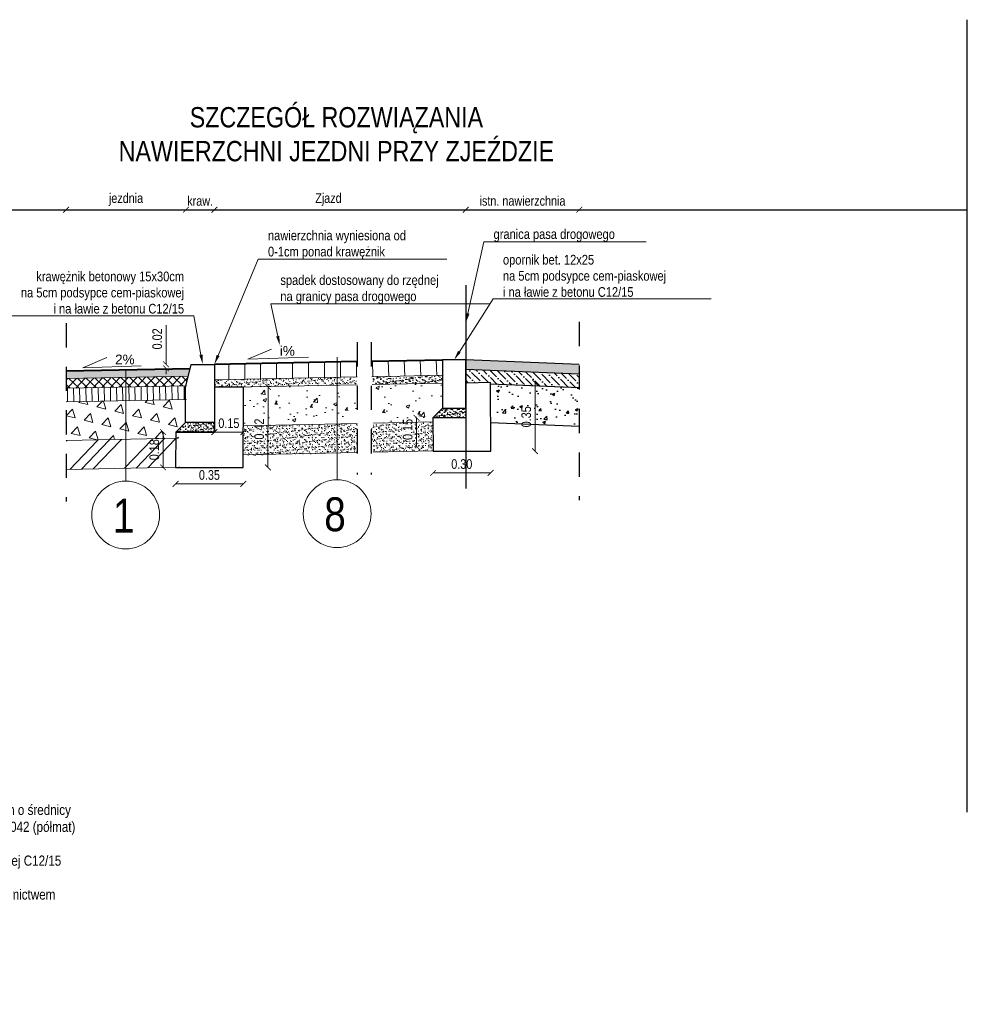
# Model space of a CAD drawing. Header units: metres. Extents: x 274 to 478, y -633 to -162.
# Tile 17 of 18: x 468.99 to 473.89, y -632.51 to -627.42. Entities that reach past the tile are written whole.
import ezdxf
from ezdxf import colors
from ezdxf.entities.mleader import LeaderData, LeaderLine
from ezdxf.math import Vec2, Vec3

# ---------------------------------------------------------------- set-up
doc = ezdxf.new("R2010")
doc.units = ezdxf.units.M
doc.linetypes.add('HIDDEN2', pattern=[0.1875, 0.125, -0.0625])
doc.layers.add('_brudnopis', color=50, linetype='Continuous', lineweight=30, plot=False)
for name, color, linetype in [('Dr-Kontur', 170, 'Continuous'), ('Dr-Kreskowanie', 220, 'Continuous'), ('Dr-Lrozgr', 1, 'FENCELINE1')]:
    doc.layers.add(name, color=color, linetype=linetype)
for name, color, linetype, lineweight in [('Kruszywo stabilizacja cem', 58, 'Continuous', 15), ('M_OPISY', 7, 'Continuous', 18), ('M_PRZEKROJE CZERWONE', 1, 'Continuous', 40), ('M_Szczegóły wymiar', 7, 'Continuous', 15), ('M_szczegóły_hatch', 251, 'Continuous', 9), ('M_szczegóły_projektowane', 1, 'Continuous', 15), ('Opis', 7, 'Continuous', 15), ('opisy', 7, 'Continuous', 20), ('Podsypka cementowo-piaskowa', 251, 'Continuous', 15), ('Przekrojowa', 7, 'Continuous', 30), ('Wymiar', 7, 'Continuous', 15)]:
    doc.layers.add(name, color=color, linetype=linetype, lineweight=lineweight)
doc.styles.add('Opis_1_25', font='arial.ttf', dxfattribs={"height": 0.1})
doc.styles.add('Opis_1_25_MM', font='arial.ttf', dxfattribs={"width": 0.8, "height": 0.05})
doc.styles.get("Standard").update_dxf_attribs({"font": 'arial.ttf'})
doc.linetypes.add('FENCELINE1', pattern='A,6.35,-2.54,[133,ltypeshp.shx,S=2.54,R=0,X=-2.54,Y=0],-2.54,25.4', length=36.83)
doc.dimstyles.new('Kopia 1_25_MM', dxfattribs={"dimtxt": 0.05, "dimasz": 0.03, "dimexe": 0.02, "dimexo": 0.05, "dimgap": 0.02, "dimtad": 1, "dimzin": 3, "dimdsep": 46, "dimtxsty": 'Opis_1_25_MM', "dimblk": 'ARCHTICK', "dimcen": 0.05, "dimse1": 1, "dimse2": 1, "dimclrd": 256, "dimclre": 256, "dimazin": 3, "dimtfac": 1, "dimtofl": 0, "dimtmove": 0, "dimatfit": 3, "dimldrblk": 'ARCHTICK', "dimfxl": 1, "dimfrac": 2, "dimtolj": 1, "dimtzin": 3, "dimlwd": -1, "dimlwe": -1, "dimarcsym": 0})

# ---------------------------------------------------------------- blocks, each defined once
blk = doc.blocks.new('_ArchTick')
at = {"color": 0, "linetype": 'ByBlock', "lineweight": 0, "const_width": 0.15}
blk.add_lwpolyline([(-0.5, -0.5), (0.5, 0.5)], dxfattribs=at)
blk = doc.blocks.new('*D151')
at = {"layer": 'Defpoints', "color": 0, "transparency": 16777216}
for p in [(469.7499, -629.2047), (469.8774, -629.2047), (469.8747, -629.2252)]:
    blk.add_point(p, dxfattribs=at)
at = {"layer": 'Wymiar', "transparency": 16777216}
for p, q in [((469.7499, -629.2047), (469.7499, -629.0012)), ((469.7499, -629.2252), (469.7499, -629.2552))]:
    blk.add_line(p, q, dxfattribs=at)
at = {"layer": 'Wymiar', "transparency": 16777216, "xscale": 0.03, "yscale": 0.03, "zscale": 0.03}
for p, rotation in [((469.7499, -629.2047), 270), ((469.7499, -629.2252), 90)]:
    blk.add_blockref('_ArchTick', p, dxfattribs=dict(at, rotation=rotation))
at = {"layer": 'Wymiar', "color": 0, "transparency": 16777216, "insert": (469.7044, -629.0729), "char_height": 0.05, "attachment_point": 5, "rotation": 90, "style": 'Opis_1_25_MM'}
blk.add_mtext('\\A1;0.02', dxfattribs=at)
blk = doc.blocks.new('*D166')
at = {"layer": 'Defpoints', "color": 0, "transparency": 16777216}
for p in [(470.1498, -629.3217), (470.1492, -629.7372), (470.277, -629.7374)]:
    blk.add_point(p, dxfattribs=at)
at = {"layer": 'Wymiar', "transparency": 16777216}
blk.add_line((470.2776, -629.3219), (470.277, -629.7374), dxfattribs=at)
at = {"layer": 'Wymiar', "transparency": 16777216, "xscale": 0.03, "yscale": 0.03, "zscale": 0.03}
for p, rotation in [((470.2776, -629.3219), 89.91506958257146), ((470.277, -629.7374), 269.9150695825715)]:
    blk.add_blockref('_ArchTick', p, dxfattribs=dict(at, rotation=rotation))
at = {"layer": 'Wymiar', "color": 0, "transparency": 16777216, "insert": (470.2318, -629.5391), "char_height": 0.05, "attachment_point": 5, "rotation": 89.9151, "style": 'Opis_1_25_MM'}
blk.add_mtext('\\A1;0.42', dxfattribs=at)
blk = doc.blocks.new('*D152')
at = {"layer": 'Defpoints', "color": 0, "transparency": 16777216}
for p in [(469.9998, -629.3232), (470.1498, -629.3232), (470.1498, -629.5547)]:
    blk.add_point(p, dxfattribs=at)
at = {"layer": 'Wymiar', "transparency": 16777216}
blk.add_line((469.9998, -629.5547), (470.1498, -629.5547), dxfattribs=at)
at = {"layer": 'Wymiar', "transparency": 16777216, "xscale": 0.03, "yscale": 0.03, "zscale": 0.03, "rotation": 180}
blk.add_blockref('_ArchTick', (469.9998, -629.5547), dxfattribs=at)
at = {"layer": 'Wymiar', "transparency": 16777216, "xscale": 0.03, "yscale": 0.03, "zscale": 0.03}
blk.add_blockref('_ArchTick', (470.1498, -629.5547), dxfattribs=at)
at = {"layer": 'Wymiar', "color": 0, "transparency": 16777216, "insert": (470.0748, -629.5091), "char_height": 0.05, "attachment_point": 5, "style": 'Opis_1_25_MM'}
blk.add_mtext('\\A1;0.15', dxfattribs=at)
blk = doc.blocks.new('*D167')
at = {"layer": 'Defpoints', "color": 0, "transparency": 16777216}
for p in [(469.7992, -629.7372), (470.1492, -629.7372), (470.1492, -629.8222)]:
    blk.add_point(p, dxfattribs=at)
at = {"layer": 'Wymiar', "transparency": 16777216}
blk.add_line((469.7992, -629.8222), (470.1492, -629.8222), dxfattribs=at)
at = {"layer": 'Wymiar', "transparency": 16777216, "xscale": 0.03, "yscale": 0.03, "zscale": 0.03, "rotation": 180}
blk.add_blockref('_ArchTick', (469.7992, -629.8222), dxfattribs=at)
at = {"layer": 'Wymiar', "transparency": 16777216, "xscale": 0.03, "yscale": 0.03, "zscale": 0.03}
blk.add_blockref('_ArchTick', (470.1492, -629.8222), dxfattribs=at)
at = {"layer": 'Wymiar', "color": 0, "transparency": 16777216, "insert": (469.9742, -629.7767), "char_height": 0.05, "attachment_point": 5, "style": 'Opis_1_25_MM'}
blk.add_mtext('\\A1;0.35', dxfattribs=at)
blk = doc.blocks.new('*D168')
at = {"layer": 'Defpoints', "color": 0, "transparency": 16777216}
for p in [(469.7347, -629.5547), (469.7998, -629.5547), (469.7992, -629.7372)]:
    blk.add_point(p, dxfattribs=at)
at = {"layer": 'Wymiar', "transparency": 16777216}
blk.add_line((469.7347, -629.7372), (469.7347, -629.5547), dxfattribs=at)
at = {"layer": 'Wymiar', "transparency": 16777216, "xscale": 0.03, "yscale": 0.03, "zscale": 0.03}
for p, rotation in [((469.7347, -629.5547), 90), ((469.7347, -629.7372), 270)]:
    blk.add_blockref('_ArchTick', p, dxfattribs=dict(at, rotation=rotation))
at = {"layer": 'Wymiar', "color": 0, "transparency": 16777216, "insert": (469.6892, -629.6459), "char_height": 0.05, "attachment_point": 5, "rotation": 90, "style": 'Opis_1_25_MM'}
blk.add_mtext('\\A1;0.18', dxfattribs=at)
blk = doc.blocks.new('*D153')
at = {"layer": 'Defpoints', "color": 0, "transparency": 16777216}
for p in [(469.8529, -628.4052), (469.2334, -629.0727), (469.8529, -629.1727)]:
    blk.add_point(p, dxfattribs=at)
at = {"layer": 'Wymiar', "transparency": 16777216}
blk.add_line((469.2334, -628.4052), (469.8529, -628.4052), dxfattribs=at)
at = {"layer": 'Wymiar', "transparency": 16777216, "xscale": 0.03, "yscale": 0.03, "zscale": 0.03, "rotation": 180}
blk.add_blockref('_ArchTick', (469.2334, -628.4052), dxfattribs=at)
at = {"layer": 'Wymiar', "transparency": 16777216, "xscale": 0.03, "yscale": 0.03, "zscale": 0.03}
blk.add_blockref('_ArchTick', (469.8529, -628.4052), dxfattribs=at)
at = {"layer": 'Wymiar', "color": 0, "transparency": 16777216, "insert": (469.5431, -628.3528), "char_height": 0.05, "attachment_point": 5, "style": 'Opis_1_25_MM'}
blk.add_mtext('\\A1;jezdnia', dxfattribs=at)
blk = doc.blocks.new('*D154')
at = {"layer": 'Defpoints', "color": 0, "transparency": 16777216}
for p in [(469.9998, -628.4052), (469.8529, -629.1727), (469.9998, -629.182)]:
    blk.add_point(p, dxfattribs=at)
at = {"layer": 'Wymiar', "transparency": 16777216}
blk.add_line((469.8529, -628.4052), (469.9998, -628.4052), dxfattribs=at)
at = {"layer": 'Wymiar', "transparency": 16777216, "xscale": 0.03, "yscale": 0.03, "zscale": 0.03, "rotation": 180}
blk.add_blockref('_ArchTick', (469.8529, -628.4052), dxfattribs=at)
at = {"layer": 'Wymiar', "transparency": 16777216, "xscale": 0.03, "yscale": 0.03, "zscale": 0.03}
blk.add_blockref('_ArchTick', (469.9998, -628.4052), dxfattribs=at)
at = {"layer": 'Wymiar', "color": 0, "transparency": 16777216, "insert": (469.9264, -628.3598), "char_height": 0.05, "attachment_point": 5, "style": 'Opis_1_25_MM'}
blk.add_mtext('\\A1;kraw.', dxfattribs=at)
blk = doc.blocks.new('*D155')
at = {"layer": 'Defpoints', "color": 0, "transparency": 16777216}
for p in [(471.2996, -628.4052), (469.9998, -629.182), (471.2996, -629.1811, 0.0001)]:
    blk.add_point(p, dxfattribs=at)
at = {"layer": 'Wymiar', "transparency": 16777216}
blk.add_line((469.9998, -628.4052), (471.2996, -628.4052), dxfattribs=at)
at = {"layer": 'Wymiar', "transparency": 16777216, "xscale": 0.03, "yscale": 0.03, "zscale": 0.03, "rotation": 180}
blk.add_blockref('_ArchTick', (469.9998, -628.4052), dxfattribs=at)
at = {"layer": 'Wymiar', "transparency": 16777216, "xscale": 0.03, "yscale": 0.03, "zscale": 0.03}
blk.add_blockref('_ArchTick', (471.2996, -628.4052), dxfattribs=at)
at = {"layer": 'Wymiar', "color": 0, "transparency": 16777216, "insert": (470.5897, -628.3528), "char_height": 0.05, "attachment_point": 5, "style": 'Opis_1_25_MM'}
blk.add_mtext('\\A1;Zjazd', dxfattribs=at)
blk = doc.blocks.new('*D169')
at = {"layer": 'Defpoints', "color": 0, "transparency": 16777216}
for p in [(471.4274, -629.2985, 0.0001), (471.6578, -629.2985), (471.4284, -629.653, 0.0001)]:
    blk.add_point(p, dxfattribs=at)
at = {"layer": 'Wymiar', "transparency": 16777216}
blk.add_line((471.6578, -629.653), (471.6578, -629.2985), dxfattribs=at)
at = {"layer": 'Wymiar', "transparency": 16777216, "xscale": 0.03, "yscale": 0.03, "zscale": 0.03}
for p, rotation in [((471.6578, -629.2985), 90), ((471.6578, -629.653), 270)]:
    blk.add_blockref('_ArchTick', p, dxfattribs=dict(at, rotation=rotation))
at = {"layer": 'Wymiar', "color": 0, "transparency": 16777216, "insert": (471.6123, -629.4758), "char_height": 0.05, "attachment_point": 5, "rotation": 90, "style": 'Opis_1_25_MM'}
blk.add_mtext('\\A1;0.35', dxfattribs=at)
blk = doc.blocks.new('*D170')
at = {"layer": 'Defpoints', "color": 0, "transparency": 16777216}
for p in [(471.4274, -629.6011, 0.0001), (471.1306, -629.653, 0.0001), (471.1306, -629.7658)]:
    blk.add_point(p, dxfattribs=at)
at = {"layer": 'Wymiar', "transparency": 16777216}
blk.add_line((471.4274, -629.7658), (471.1306, -629.7658), dxfattribs=at)
at = {"layer": 'Wymiar', "transparency": 16777216, "xscale": 0.03, "yscale": 0.03, "zscale": 0.03, "rotation": 180}
blk.add_blockref('_ArchTick', (471.1306, -629.7658), dxfattribs=at)
at = {"layer": 'Wymiar', "transparency": 16777216, "xscale": 0.03, "yscale": 0.03, "zscale": 0.03}
blk.add_blockref('_ArchTick', (471.4274, -629.7658), dxfattribs=at)
at = {"layer": 'Wymiar', "color": 0, "transparency": 16777216, "insert": (471.279, -629.7202), "char_height": 0.05, "attachment_point": 5, "style": 'Opis_1_25_MM'}
blk.add_mtext('\\A1;0.30', dxfattribs=at)
blk = doc.blocks.new('*D171')
at = {"layer": 'Defpoints', "color": 0, "transparency": 16777216}
for p in [(471.045, -629.4811), (471.1296, -629.4811, 0.0001), (471.1306, -629.6291, 0.0001)]:
    blk.add_point(p, dxfattribs=at)
at = {"layer": 'Wymiar', "transparency": 16777216}
blk.add_line((471.045, -629.6291), (471.045, -629.4811), dxfattribs=at)
at = {"layer": 'Wymiar', "transparency": 16777216, "xscale": 0.03, "yscale": 0.03, "zscale": 0.03}
for p, rotation in [((471.045, -629.4811), 90), ((471.045, -629.6291), 270)]:
    blk.add_blockref('_ArchTick', p, dxfattribs=dict(at, rotation=rotation))
at = {"layer": 'Wymiar', "color": 0, "transparency": 16777216, "insert": (470.9995, -629.5411), "char_height": 0.05, "attachment_point": 5, "rotation": 90, "style": 'Opis_1_25_MM'}
blk.add_mtext('\\A1;0.15', dxfattribs=at)
blk = doc.blocks.new('*D172')
at = {"layer": 'Defpoints', "color": 0, "transparency": 16777216}
for p in [(471.8864, -628.4052), (471.2996, -629.1811, 0.0001), (471.8864, -629.206, 0.0001)]:
    blk.add_point(p, dxfattribs=at)
at = {"layer": 'Wymiar', "transparency": 16777216}
blk.add_line((471.2996, -628.4052), (471.8864, -628.4052), dxfattribs=at)
at = {"layer": 'Wymiar', "transparency": 16777216, "xscale": 0.03, "yscale": 0.03, "zscale": 0.03, "rotation": 180}
blk.add_blockref('_ArchTick', (471.2996, -628.4052), dxfattribs=at)
at = {"layer": 'Wymiar', "transparency": 16777216, "xscale": 0.03, "yscale": 0.03, "zscale": 0.03}
blk.add_blockref('_ArchTick', (471.8864, -628.4052), dxfattribs=at)
at = {"layer": 'Wymiar', "color": 0, "transparency": 16777216, "insert": (471.593, -628.3598), "char_height": 0.05, "attachment_point": 5, "style": 'Opis_1_25_MM'}
blk.add_mtext('\\A1;istn. nawierzchnia', dxfattribs=at)

msp = doc.modelspace()

# ---------------------------------------------------------------- hatches: boundary and pattern name
at = {"layer": 'Dr-Kreskowanie'}
h = msp.add_hatch(color=253, dxfattribs=at)
h.dxf.hatch_style = 1
h.paths.add_polyline_path([(471.8864, -629.256), (471.8864, -629.206), (471.2996, -629.1811), (471.2996, -629.2311)])
h = msp.add_hatch(dxfattribs=at)
h.set_pattern_fill('ANSI36', color=253, scale=0.2, angle=90)
h.set_pattern_definition([(135, (206.292913, -755.840633), (-0.0486135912, 0.0132582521), [0.0625, -0.0125, 0, -0.0125])])
h.paths.add_polyline_path([(471.8864, -629.326), (471.8864, -629.256), (471.2996, -629.2311), (471.2992, -629.3011), (471.2996, -629.3011), (471.2996, -629.2981), (471.4496, -629.2981), (471.4496, -629.3075)])
h = msp.add_hatch(dxfattribs=at)
h.set_pattern_fill('AR-CONC', color=253, scale=0.02)
h.set_pattern_definition([(50, (216.43045, -645.89157), (0.143452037, -0.012550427), [0.015, -0.165]), (355, (216.43045, -645.89157), (-0.02775027, 0.15043843), [0.012, -0.132]), (100.451444, (216.44241, -645.89262), (0.11570177, 0.137888), [0.01274804, -0.14022842]), (46.1842, (216.43045, -645.85157), (0.21344827, -0.03310386), [0.0225, -0.2475]), (96.63564, (216.44824, -645.85433), (0.18693239, 0.19482372), [0.01912207, -0.21034275]), (351.18416, (216.43045, -645.85157), (0.18693239, 0.19482372), [0.018, -0.198]), (21, (216.45045, -645.86157), (0.11938141, -0.08052378), [0.015, -0.165]), (326, (216.45045, -645.86157), (0.04866307, 0.14503001), [0.012, -0.132]), (71.451445, (216.4604, -645.86828), (0.168044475, 0.06450623), [0.01274804, -0.14022842]), (37.5, (216.430454, -645.891574), (0.002431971, 0.066578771), [0, -0.1304, 0, -0.134, 0, -0.1325]), (7.5, (216.430454, -645.891574), (0.052613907, 0.078882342), [0, -0.0764, 0, -0.1274, 0, -0.0505]), (327.5, (216.385854, -645.891574), (0.106764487, -0.004510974), [0, -0.05, 0, -0.156, 0, -0.207]), (317.5, (216.36585, -645.89157), (0.116637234, 0.020020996), [0, -0.065, 0, -0.1036, 0, -0.147])])
h.paths.add_polyline_path([(471.2996, -629.501), (471.2996, -629.301), (471.2992, -629.301), (471.2992, -629.501)])
h.paths.add_polyline_path([(471.8864, -629.526), (471.8864, -629.326), (471.4496, -629.3074), (471.4496, -629.5074)])
at = {"layer": 'Kruszywo stabilizacja cem'}
h = msp.add_hatch(dxfattribs=at)
h.set_pattern_fill('AR-CONC', color=256, scale=0.001, style=0)
h.set_pattern_definition([(50, (-1776.62355, -1462.5469), (0.182184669, -0.015939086), [0.01905, -0.20955]), (355, (-1776.62355, -1462.5469), (-0.035243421, 0.191056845), [0.01524, -0.167640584]), (100.451445, (-1776.60837, -1462.54822), (0.146941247, 0.175117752), [0.016190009, -0.178090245]), (46.1842, (-1776.62355, -1462.4961), (0.27107904, -0.042042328), [0.028575, -0.314325]), (96.635558, (-1776.60096, -1462.4996), (0.237404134, 0.247426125), [0.024285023, -0.267135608]), (351.184151, (-1776.62355, -1462.4961), (0.237404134, 0.247426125), [0.022859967, -0.251459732]), (21, (-1776.59815, -1462.5088), (0.151614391, -0.102265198), [0.01905, -0.20955]), (326, (-1776.59815, -1462.5088), (0.061802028, 0.184187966), [0.01524, -0.16764]), (71.451445, (-1776.58552, -1462.51732), (0.213416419, 0.081922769), [0.016190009, -0.178089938]), (37.5, (-1776.62355, -1462.546895), (0.0030886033, 0.0845550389), [0, -0.165608, 0, -0.17018, 0, -0.168275]), (7.5, (-1776.62355, -1462.546895), (0.0668196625, 0.1001805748), [0, -0.097028, 0, -0.161798, 0, -0.064135]), (327.5, (-1776.680194, -1462.546895), (0.1355905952, -0.005728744), [0, -0.0635, 0, -0.19812, 0, -0.26289]), (317.5, (-1776.7056, -1462.5469), (0.1481291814, 0.025426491), [0, -0.08255, 0, -0.131572, 0, -0.18669])])
h.paths.add_polyline_path([(470.1498, -629.3217), (470.1498, -629.5217), (470.7382, -629.51), (470.7382, -629.3147), (470.1497, -629.3217)])
h = msp.add_hatch(dxfattribs=at)
h.set_pattern_fill('AR-CONC', color=256, scale=0.001, angle=2.2915, style=0)
h.set_pattern_definition([(52.291526, (-1741.50566, -1551.74046), (0.182676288, -0.008641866), [0.01905, -0.20955]), (357.291526, (-1741.50566, -1551.74046), (-0.042854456, 0.189494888), [0.01524, -0.167640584]), (102.74297, (-1741.49043, -1551.74118), (0.139821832, 0.180853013), [0.016190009, -0.178090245]), (48.475726, (-1741.50769, -1551.6897), (0.272543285, -0.031169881), [0.028575, -0.314325]), (98.927083, (-1741.48498, -1551.6923), (0.2273212, 0.25672063), [0.024285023, -0.267135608]), (353.475677, (-1741.5077, -1551.6897), (0.2273212, 0.25672063), [0.022859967, -0.251459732]), (23.291526, (-1741.4818, -1551.70137), (0.155582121, -0.096121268), [0.01905, -0.20955]), (328.291526, (-1741.4818, -1551.70137), (0.054388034, 0.186511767), [0.01524, -0.16764]), (73.742971, (-1741.46883, -1551.70938), (0.209970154, 0.0903905), [0.016190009, -0.178089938]), (39.7915257, (-1741.505656, -1551.740457), (-0.0002947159, 0.0846109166), [0, -0.165608, 0, -0.17018, 0, -0.168275]), (9.7915257, (-1741.50566, -1551.74046), (0.0627606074, 0.1027721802), [0, -0.097028, 0, -0.161798, 0, -0.064135]), (329.7915257, (-1741.56225, -1551.74272), (0.1357112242, -0.0003027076), [0, -0.0635, 0, -0.19812, 0, -0.26289]), (319.7915257, (-1741.58763, -1551.74374), (0.1469940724, 0.031328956), [0, -0.08255, 0, -0.131572, 0, -0.18669])])
h.paths.add_polyline_path([(471.1796, -629.4311), (471.1796, -629.3029), (470.8154, -629.3132), (470.8232, -629.5083), (471.1296, -629.5021), (471.1296, -629.4811)])
at = {"layer": 'M_szczegóły_hatch'}
h = msp.add_hatch(dxfattribs=at)
h.set_pattern_fill('LINE', color=256, scale=0.026, angle=90)
h.set_pattern_definition([(90, (-1735.24934, -625.76113), (-0.08255, 5e-18), [])])
h.paths.add_polyline_path([(470.7382, -629.2699), (470.7382, -629.1899), (469.9998, -629.2047), (469.9998, -629.2847)])
h = msp.add_hatch(dxfattribs=at)
h.set_pattern_fill('LINE', color=256, scale=0.026, angle=92.2915)
h.set_pattern_definition([(92.2915257, (-1733.622576, -713.96955), (-0.0824839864, -0.0033006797), [])])
h.paths.add_polyline_path([(471.1796, -629.2611), (471.1796, -629.1811), (470.8104, -629.1885), (470.8136, -629.2684)])
h = msp.add_hatch(color=256, dxfattribs=at)
h.dxf.hatch_style = 1
h.paths.add_polyline_path([(469.8663, -629.2653), (469.8747, -629.2252), (469.2334, -629.238), (469.2334, -629.278)])
at = {"layer": 'M_szczegóły_hatch', "ltscale": 0.1}
h = msp.add_hatch(dxfattribs=at)
h.set_pattern_fill('NET', color=256, scale=0.01, angle=46.1458)
h.set_pattern_definition([(46.145763, (311.988925, -661.701704), (-0.0228950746, 0.0219972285), []), (136.145763, (311.988925, -661.701704), (-0.0219972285, -0.0228950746), [])])
h.paths.add_polyline_path([(469.8534, -629.3156), (469.8663, -629.2653), (469.8514, -629.2656), (469.2334, -629.278), (469.2334, -629.328)])
at = {"layer": 'M_szczegóły_hatch'}
h = msp.add_hatch(dxfattribs=at)
h.set_pattern_fill('AR-SAND', color=256, scale=0.0005)
h.set_pattern_definition([(37.5, (166.905398, -635.32459), (-0.0008000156, 0.0244706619), [0, -0.019304, 0, -0.02159, 0, -0.0206375]), (7.5, (166.905398, -635.32459), (0.022476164, 0.035841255), [0, -0.010414, 0, -0.017399, 0, -0.0066675]), (327.5, (166.889777, -635.32459), (0.0395496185, 7.18592e-05), [0, -0.00635, 0, -0.02286, 0, -0.029845]), (317.5, (166.889777, -635.32459), (0.0381778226, 0.011146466), [0, -0.003175, 0, -0.014986, 0, -0.017145])])
h.paths.add_polyline_path([(470.7382, -629.3099), (470.7382, -629.2699), (469.9998, -629.2847), (469.9998, -629.3237), (470.0992, -629.3237), (470.0992, -629.3227)])
h = msp.add_hatch(dxfattribs=at)
h.set_pattern_fill('AR-SAND', color=256, scale=0.0005, angle=2.2915)
h.set_pattern_definition([(39.791526, (167.39343, -647.469591), (-0.001777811, 0.0244191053), [0, -0.019304, 0, -0.02159, 0, -0.0206375]), (9.791526, (167.39343, -647.46959), (0.0210251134, 0.0367112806), [0, -0.010414, 0, -0.017399, 0, -0.0066675]), (329.791526, (167.377822, -647.470216), (0.0395151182, 0.001653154), [0, -0.00635, 0, -0.02286, 0, -0.029845]), (319.791526, (167.377822, -647.470216), (0.0377016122, 0.012664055), [0, -0.003175, 0, -0.014986, 0, -0.017145])])
h.paths.add_polyline_path([(471.1796, -629.3011), (471.1796, -629.2611), (470.8136, -629.2684), (470.8152, -629.3084)])
h = msp.add_hatch(dxfattribs=at)
h.set_pattern_fill('LINE', color=256, scale=0.01, angle=91.1458)
h.set_pattern_definition([(91.1457628, (-1351.7436, -1524.31798), (-0.0317436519, -0.00063487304), [])])
h.paths.add_polyline_path([(469.8562, -629.3856), (469.8534, -629.3156), (469.2334, -629.328), (469.2334, -629.398)])
h = msp.add_hatch(dxfattribs=at)
h.set_pattern_fill('TRIANG', color=256, scale=0.01, angle=46.1458)
h.set_pattern_definition([(106.145763, (-1334.66994, -1500.27774), (-0.0924789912, 0.0228078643), [0.047625, -0.047625]), (166.145763, (-1334.66994, -1500.27774), (-0.0659916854, -0.0686852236), [0.047625, -0.047625]), (46.145763, (-1334.71618, -1500.26634), (-0.0264873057, 0.0914930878), [0.047625, -0.047625])])
h.paths.add_polyline_path([(469.8142, -629.5865), (469.809, -629.4575), (469.857, -629.4055), (469.8562, -629.3856), (469.2334, -629.398), (469.2334, -629.598)])
h = msp.add_hatch(dxfattribs=at)
h.set_pattern_fill('AR-SAND', color=256, scale=0.0005)
h.set_pattern_definition([(37.5, (166.371516, -636.102494), (-0.0008000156, 0.0244706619), [0, -0.019304, 0, -0.02159, 0, -0.0206375]), (7.5, (166.371516, -636.102494), (0.022476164, 0.035841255), [0, -0.010414, 0, -0.017399, 0, -0.0066675]), (327.5, (166.355895, -636.102494), (0.0395496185, 7.18592e-05), [0, -0.00635, 0, -0.02286, 0, -0.029845]), (317.5, (166.355895, -636.102494), (0.0381778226, 0.011146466), [0, -0.003175, 0, -0.014986, 0, -0.017145])])
h.paths.add_polyline_path([(470.7382, -629.6613), (470.7382, -629.51), (470.1498, -629.5217), (470.1506, -629.6754)])
h.paths.add_polyline_path([(470.8104, -629.5085), (470.8104, -629.6596), (471.1305, -629.6519), (471.1296, -629.5021)])
h = msp.add_hatch(dxfattribs=at)
h.set_pattern_fill('GOST_GROUND', color=256, scale=0.02, angle=1.1458)
h.set_pattern_definition([(46.145763, (-1689.6951, -1520.63093), (0.282786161, 0.005655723), [0.4]), (46.145763, (-1689.63511, -1520.62973), (0.282786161, 0.005655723), [0.4]), (46.145763, (-1689.57512, -1520.62853), (0.282786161, 0.005655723), [0.4])])
h.paths.add_polyline_path([(469.8192, -629.7363), (469.8141, -629.5864), (469.2334, -629.598), (469.2334, -629.748)])
at = {"layer": 'Podsypka cementowo-piaskowa'}
h = msp.add_hatch(dxfattribs=at)
h.set_pattern_fill('AR-SAND', color=256, scale=0.01, style=0)
h.set_pattern_definition([(37.5, (166.991889, -486.384734), (-0.0006299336, 0.0192682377), [0, -0.0152, 0, -0.017, 0, -0.01625]), (7.5, (166.99189, -486.384734), (0.017697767, 0.0282214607), [0, -0.0082, 0, -0.0137, 0, -0.00525]), (327.5, (166.979589, -486.384734), (0.0311414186, 5.65905e-05), [0, -0.005, 0, -0.018, 0, -0.0235]), (317.5, (166.97959, -486.384734), (0.030061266, 0.0087767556), [0, -0.0025, 0, -0.0118, 0, -0.0135])])
h.paths.add_polyline_path([(471.1796, -629.4311), (471.2996, -629.4311), (471.2996, -629.4811), (471.1296, -629.4811)])
h = msp.add_hatch(dxfattribs=at)
h.set_pattern_fill('AR-SAND', color=256, scale=0.01, style=0)
h.set_pattern_definition([(37.5, (165.54673, -486.458417), (-0.0006299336, 0.0192682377), [0, -0.0152, 0, -0.017, 0, -0.01625]), (7.5, (165.54673, -486.458417), (0.017697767, 0.0282214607), [0, -0.0082, 0, -0.0137, 0, -0.00525]), (327.5, (165.53443, -486.458417), (0.0311414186, 5.65905e-05), [0, -0.005, 0, -0.018, 0, -0.0235]), (317.5, (165.53443, -486.458417), (0.030061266, 0.0087767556), [0, -0.0025, 0, -0.0118, 0, -0.0135])])
h.paths.add_polyline_path([(469.9998, -629.5047), (469.8498, -629.5047), (469.7998, -629.5547), (469.9998, -629.5547)])

# ---------------------------------------------------------------- linework, layer by layer
at = {"layer": '_brudnopis', "flags": 128}
for points in [[(473.8927, -631.5201), (473.8927, -627.4229)], [(455.6597, -628.4052), (473.8927, -628.4052)]]:
    msp.add_lwpolyline(points, dxfattribs=at)
at = {"layer": 'Dr-Kontur', "color": 251}
for p, q in [((471.8864, -629.206, 0.0001), (471.2996, -629.1811, 0.0001)), ((471.8864, -629.256, 0.0001), (471.2996, -629.2311, 0.0001)), ((471.8864, -629.326, 0.0001), (471.4274, -629.3065, 0.0001)), ((471.8864, -629.526, 0.0001), (471.4274, -629.5065, 0.0001))]:
    msp.add_line(p, q, dxfattribs=at)
at = {"layer": 'Dr-Lrozgr', "color": 40, "linetype": 'FENCELINE1', "lineweight": 30, "ltscale": 0.01}
msp.add_line((471.2996, -628.7947, 0.0001), (471.2996, -629.8467, 0.0001), dxfattribs=at)
at = {"layer": 'M_PRZEKROJE CZERWONE'}
for p, q in [((470.7382, -629.1899, 0.0001), (469.9998, -629.2047, 0.0001)), ((470.8104, -629.1885, 0.0001), (471.1796, -629.1811, 0.0001)), ((469.2334, -629.238), (469.8747, -629.2252))]:
    msp.add_line(p, q, dxfattribs=at)
at = {"layer": 'M_Szczegóły wymiar', "elevation": 0.0001}
msp.add_lwpolyline([(470.4864, -629.1679), (470.1722, -629.1779), (470.2954, -629.1258)], dxfattribs=at)
at = {"layer": 'M_Szczegóły wymiar'}
msp.add_lwpolyline([(469.6213, -629.2123), (469.3205, -629.2219), (469.4436, -629.1698)], dxfattribs=at)
at = {"layer": 'M_szczegóły_projektowane'}
for p, q in [((469.8747, -629.2252), (469.2334, -629.238)), ((469.2334, -629.238), (469.8747, -629.2252)), ((469.2334, -629.278), (469.8663, -629.2653)), ((470.7382, -629.2699), (469.9998, -629.2847)), ((470.8136, -629.2684), (471.1796, -629.2611)), ((469.237, -629.3279), (469.8559, -629.3156)), ((470.7382, -629.3099), (470.0992, -629.3227)), ((470.8152, -629.3084), (471.1796, -629.3011)), ((469.2334, -629.398), (469.8562, -629.3856)), ((470.7382, -629.51), (470.1498, -629.5217)), ((470.8232, -629.5083), (471.1296, -629.5021)), ((469.2334, -629.598), (469.8141, -629.5864)), ((470.7382, -629.66), (470.1498, -629.6717)), ((470.8232, -629.6583), (471.1296, -629.6521))]:
    msp.add_line(p, q, dxfattribs=at)
msp.add_lwpolyline([(469.8747, -629.2252), (469.2334, -629.238)], dxfattribs=at)
at = {"layer": 'M_szczegóły_projektowane', "flags": 128}
msp.add_lwpolyline([(469.8192, -629.7363), (469.2334, -629.748)], dxfattribs=at)
at = {"layer": 'Opis', "linetype": 'HIDDEN2', "lineweight": 30}
for p, q in [((469.2334, -628.9916), (469.2334, -629.9131)), ((471.8864, -628.9852, 0.0001), (471.8864, -629.9068, 0.0001)), ((470.7382, -629.0899), (470.7382, -629.7748)), ((470.8104, -629.0899), (470.8104, -629.7748))]:
    msp.add_line(p, q, dxfattribs=at)
at = {"layer": 'Opis'}
for p, q in [((470.6345, -629.1669, 0.0001), (470.6345, -629.8014, 0.0001)), ((469.5416, -629.2318), (469.5416, -629.8076))]:
    msp.add_line(p, q, dxfattribs=at)
for centre in [(469.5415, -629.983, 0.0001), (470.6344, -629.9768)]:
    msp.add_circle(centre, 0.1754, dxfattribs=at)
at = {"layer": 'Przekrojowa', "color": 5}
for points in [[(469.8798, -629.2047), (469.9998, -629.2047), (469.9998, -629.5047), (469.8498, -629.5047), (469.8498, -629.3247), (469.8798, -629.2047)], [(469.7998, -629.5547), (469.7992, -629.7372), (470.1492, -629.7372), (470.1498, -629.3217), (469.9998, -629.3217), (469.9998, -629.5547), (469.7998, -629.5547)], [(469.8498, -629.5047), (469.7998, -629.5547), (469.9998, -629.5547), (469.9998, -629.5047), (469.8498, -629.5047)]]:
    msp.add_lwpolyline(points, dxfattribs=at)
at = {"layer": 'Przekrojowa', "color": 5, "elevation": 0.0001}
msp.add_lwpolyline([(471.2996, -629.1811), (471.1796, -629.1811), (471.1796, -629.4311), (471.2996, -629.4311)], close=True, dxfattribs=at)
for points in [[(471.1296, -629.4811), (471.1306, -629.653), (471.4284, -629.653), (471.4274, -629.2985), (471.2996, -629.3011)], [(471.2996, -629.3061), (471.2996, -629.4811), (471.1296, -629.4811)], [(471.1796, -629.4311), (471.1296, -629.4811)]]:
    msp.add_lwpolyline(points, dxfattribs=at)

# ---------------------------------------------------------------- texts
at = {"layer": 'M_OPISY', "insert": (470.6307, -627.8747, 0), "char_height": 0.105, "width": 3.267296, "attachment_point": 2}
msp.add_mtext('{\\fArial Narrow|b0|i0|c0|p34;SZCZEGÓŁ \\fArial Narrow|b0|i0|c238|p34;ROZWIĄZANIA  \\PNAWIERZCHNI JEZDNI PRZY ZJEŹDZIE}', dxfattribs=at)
at = {"layer": 'Opis', "char_height": 0.05, "width": 311.15, "attachment_point": 7, "style": 'Opis_1_25'}
for s, insert in [('i%', (470.3384, -629.1606, 0.0001)), ('{\\fArial|b0|i0|c238|p34;2%}', (469.4867, -629.2046))]:
    msp.add_mtext(s, dxfattribs=dict(at, insert=insert))
at = {"layer": 'Opis', "char_height": 0.175, "attachment_point": 5}
for s, insert in [('{\\fArial Narrow|b0|i0|c238|p34;1}', (469.5306, -629.9871, 0.0001)), ('{\\fArial Narrow|b0|i0|c238|p34;8}', (470.6235, -629.9809))]:
    msp.add_mtext_dynamic_manual_height_columns(s, width=0.320226, gutter_width=2.5, heights=[0], dxfattribs=dict(at, insert=insert))
at = {"layer": 'opisy', "insert": (467.2563, -631.3062), "char_height": 0.0525, "attachment_point": 1}
msp.add_mtext_dynamic_manual_height_columns('{\\fArial Narrow|b0|i0|c238|p34;\\LUWAGI:\\P\\pi-0.00079,l0.00079,t0.21;\\l1.^IBarierka w formie pałąka (odwróconej litery U)\\P2.^IBarierka  jest wykonana ze rur stalowych ocynkowanych o średnicy \\P\\pi0,l0,tz;         ^IØ60 mm, lakierowanej proszkowo na kolor szary RAL 7042 (półmat) \\P\\pi-0.00079,l0.00079,t0.21;3.^IWymiary barier: wysokość (120cm), szerokość (200cm)\\P4.^IFundamenty - stopy betonowe z betonu klasy co najmniej C12/15 \\P\\pi0,t0.00079,0.00341;(prefabrykowanych lub wylewanych na mokro);\\P\\pi-0.00079,t0.21;5.^IMocowanie słupków przęsła do fundamentów za pośrednictwem\\P\\pi0,l0,tz; kotew lub poprzez  zabetonowanie słupka;}', width=2.103923, gutter_width=0.00438, heights=[0], dxfattribs=at)

# ---------------------------------------------------------------- dimensions: what is measured, and where the dimension line sits
at = {"layer": 'Wymiar'}
for base, p1, p2, text, picture, middle in [((471.8864, -628.4052), (471.2996, -629.1811, 0.0001), (471.8864, -629.206, 0.0001), 'istn. nawierzchnia', '*D172', (471.593, -628.3598)), ((469.8529, -628.4052), (469.2334, -629.0727), (469.8529, -629.1727), 'jezdnia', '*D153', (469.5431, -628.3528))]:
    dim = msp.add_linear_dim(base=base, p1=p1, p2=p2, text=text, dimstyle='Kopia 1_25_MM', dxfattribs=at)
    dim.commit()
    dim.dimension.update_dxf_attribs({"geometry": picture, "text_midpoint": middle})
for base, p1, p2, text, picture, middle in [((469.9998, -628.4052), (469.8529, -629.1727), (469.9998, -629.182), 'kraw.', '*D154', (469.9264, -628.4052)), ((471.2996, -628.4052), (469.9998, -629.182), (471.2996, -629.1811, 0.0001), 'Zjazd', '*D155', (470.5897, -628.4052))]:
    dim = msp.add_linear_dim(base=base, p1=p1, p2=p2, text=text, dimstyle='Kopia 1_25_MM', dxfattribs=at)
    dim.commit()
    dim.dimension.update_dxf_attribs({"geometry": picture, "text_midpoint": middle, "dimtype": 128})
for base, p1, p2, picture, middle in [((469.7499, -629.2047), (469.8747, -629.2252), (469.8774, -629.2047), '*D151', (469.7044, -629.0729)), ((471.6578, -629.2985), (471.4284, -629.653, 0.0001), (471.4274, -629.2985, 0.0001), '*D169', (471.6123, -629.4758))]:
    dim = msp.add_linear_dim(base=base, p1=p1, p2=p2, angle=90, dimstyle='Kopia 1_25_MM', dxfattribs=at)
    dim.commit()
    dim.dimension.update_dxf_attribs({"geometry": picture, "text_midpoint": middle})
for base, p1, p2, angle, picture, middle, dimtype in [((470.277, -629.7374), (470.1498, -629.3217), (470.1492, -629.7372), 269.9151, '*D166', (470.2773, -629.5392), 129), ((471.045, -629.4811), (471.1306, -629.6291, 0.0001), (471.1296, -629.4811, 0.0001), 90, '*D171', (471.045, -629.5411), 128), ((469.7347, -629.5547), (469.7992, -629.7372), (469.7998, -629.5547), 90, '*D168', (469.7347, -629.6459), 128)]:
    dim = msp.add_linear_dim(base=base, p1=p1, p2=p2, angle=angle, dimstyle='Kopia 1_25_MM', dxfattribs=at)
    dim.commit()
    dim.dimension.update_dxf_attribs({"geometry": picture, "text_midpoint": middle, "dimtype": dimtype})
dim = msp.add_linear_dim(base=(470.1498, -629.5547), p1=(469.9998, -629.3232), p2=(470.1498, -629.3232), dimstyle='Kopia 1_25_MM', dxfattribs=at)
dim.commit()
dim.dimension.update_dxf_attribs({"geometry": '*D152', "text_midpoint": (470.0748, -629.5547), "dimtype": 128})
for base, p1, p2, picture, middle in [((471.1306, -629.7658), (471.4274, -629.6011, 0.0001), (471.1306, -629.653, 0.0001), '*D170', (471.279, -629.7202)), ((470.1492, -629.8222), (469.7992, -629.7372), (470.1492, -629.7372), '*D167', (469.9742, -629.7767))]:
    dim = msp.add_linear_dim(base=base, p1=p1, p2=p2, dimstyle='Kopia 1_25_MM', dxfattribs=at)
    dim.commit()
    dim.dimension.update_dxf_attribs({"geometry": picture, "text_midpoint": middle})

# ---------------------------------------------------------------- leaders
at = {"layer": 'Opis'}
ml = msp.add_multileader_mtext('Standard', dxfattribs=at)
ml.set_content('{\\fArial Narrow|b0|i0|c238|p34;granica pasa drogowego}', color=256, style='Opis_1_25')
ml.set_leader_properties(color=256, linetype='ByLayer', lineweight=-1)
ml.build(insert=Vec2(0, 0))
ml.multileader.update_dxf_attribs({"has_dogleg": 0, "text_left_attachment_type": 5, "text_right_attachment_type": 5, "dogleg_length": 0.15, "arrow_head_size": 0.05})
ctx = ml.context
ctx.base_point, ctx.char_height, ctx.arrow_head_size, ctx.landing_gap_size, ctx.plane_origin = Vec3(471.3934, -628.5709), 0.05, 0.05, 0.05, Vec3(470.3115, -628.4158)
ctx.left_attachment, ctx.right_attachment = 5, 5
notes = []
notes.append((ctx, [(1, (1, 1, 0), (471.2434, -628.5709), (1, 0), 0.15, [(1, [(471.2996, -628.9906)], 0, [])])]))
ctx.mtext.insert, ctx.mtext.flow_direction = Vec3(471.4434, -628.5062), 5
ml = msp.add_multileader_mtext('Standard', dxfattribs=at)
ml.set_content('{\\fArial Narrow|b0|i0|c238|p34;nawierzchnia wyniesiona od \\P0-1cm ponad krawężnik}', color=256, style='Opis_1_25')
ml.set_leader_properties(color=256, linetype='ByLayer', lineweight=-1)
ml.build(insert=Vec2(0, 0))
ml.multileader.update_dxf_attribs({"has_dogleg": 0, "text_left_attachment_type": 5, "text_right_attachment_type": 5, "text_bottom_attachment_type": 10, "dogleg_length": 0.15, "arrow_head_size": 0.05})
ctx = ml.context
ctx.base_point, ctx.char_height, ctx.arrow_head_size, ctx.landing_gap_size, ctx.plane_origin = Vec3(470.2271, -628.6613), 0.05, 0.05, 0.05, Vec3(467.1894, -628.8156)
ctx.left_attachment, ctx.right_attachment = 5, 5
notes.append((ctx, [(1, (1, 1, 0), (470.0771, -628.6613), (1, 0), 0.15, [(1, [(469.9998, -629.2047)], 0, [])])]))
ctx.mtext.insert, ctx.mtext.flow_direction = Vec3(470.2771, -628.5133), 5
ml = msp.add_multileader_mtext('Standard', dxfattribs=at)
ml.set_content('\\A1;{\\fArial Narrow|b0|i0|c0|p34;opornik bet. 12x25\\fArial Narrow|b0|i0|c238|p34;\\P\\A0;na 5cm podsypce cem-piaskowej \\Pi na ławie z betonu C12/15}', color=256, style='Opis_1_25')
ml.set_leader_properties(color=256, linetype='ByLayer', lineweight=-1)
ml.build(insert=Vec2(0, 0))
ml.multileader.update_dxf_attribs({"has_dogleg": 0, "text_left_attachment_type": 5, "text_right_attachment_type": 5, "dogleg_length": 0.15, "arrow_head_size": 0.05})
ctx = ml.context
ctx.base_point, ctx.char_height, ctx.arrow_head_size, ctx.landing_gap_size, ctx.plane_origin = Vec3(471.4419, -628.8665), 0.05, 0.05, 0.05, Vec3(470.696, -628.3016)
ctx.left_attachment, ctx.right_attachment = 5, 5
notes.append((ctx, [(1, (1, 1, 0), (471.2919, -628.8665), (1, 0), 0.15, [(1, [(471.2396, -629.1811)], 0, [])])]))
ctx.mtext.insert, ctx.mtext.flow_direction = Vec3(471.4919, -628.6387), 5
ml = msp.add_multileader_mtext('Standard', dxfattribs=at)
ml.set_content('{\\fArial Narrow|b0|i0|c238|p34;krawężnik betonowy 15x30cm\\Pna 5cm podsypce cem-piaskowej \\Pi na ławie z betonu C12/15}', color=256, style='Opis_1_25')
ml.set_leader_properties(color=256, linetype='ByLayer', lineweight=-1)
ml.build(insert=Vec2(0, 0))
ml.multileader.update_dxf_attribs({"has_dogleg": 0, "text_left_attachment_type": 5, "text_right_attachment_type": 5, "text_bottom_attachment_type": 10, "dogleg_length": 0.15, "arrow_head_size": 0.05})
ctx = ml.context
ctx.base_point, ctx.char_height, ctx.arrow_head_size, ctx.landing_gap_size, ctx.plane_origin = Vec3(468.9572, -628.9529), 0.05, 0.05, 0.05, Vec3(473.1469, -628.6345)
ctx.left_attachment, ctx.right_attachment, ctx.text_align_type = 5, 5, 2
notes.append((ctx, [(1, (1, 1, 0), (470.0432, -628.9529), (-1, 0), 0.15, [(1, [(469.9398, -629.2047)], 0, [])])]))
ctx.mtext.insert, ctx.mtext.alignment, ctx.mtext.flow_direction = Vec3(469.8432, -628.7251), 3, 5
ml = msp.add_multileader_mtext('Standard', dxfattribs=at)
ml.set_content('{\\fArial Narrow|b0|i0|c238|p34;spadek dostosowany do rzędnej \\Pna granicy pasa drogowego}', color=256, style='Opis_1_25')
ml.set_leader_properties(color=256, linetype='ByLayer', lineweight=-1)
ml.build(insert=Vec2(0, 0))
ml.multileader.update_dxf_attribs({"has_dogleg": 0, "text_left_attachment_type": 5, "text_right_attachment_type": 5, "dogleg_length": 0.15, "arrow_head_size": 0.05})
ctx = ml.context
ctx.base_point, ctx.char_height, ctx.arrow_head_size, ctx.landing_gap_size, ctx.plane_origin = Vec3(470.2911, -628.8922), 0.05, 0.05, 0.05, Vec3(469.6115, -628.1653)
ctx.left_attachment, ctx.right_attachment = 5, 5
notes.append((ctx, [(1, (1, 1, 0), (470.1411, -628.8922), (1, 0), 0.15, [(1, [(470.3384, -629.1079)], 0, [])])]))
ctx.mtext.insert, ctx.mtext.flow_direction = Vec3(470.3411, -628.7441), 5
for ctx, leaders in notes:
    for number, flags, end, landing, length, lines in leaders:
        leader = LeaderData()
        leader.index, (leader.has_last_leader_line, leader.has_dogleg_vector, leader.attachment_direction) = number, flags
        leader.last_leader_point, leader.dogleg_vector, leader.dogleg_length = Vec3(end), Vec3(landing), length
        for number, points, colour, breaks in lines:
            line = LeaderLine()
            line.index, line.vertices, line.color, line.breaks = number, Vec3.list(points), colors.encode_raw_color(colour), breaks
            leader.lines.append(line)
        ctx.leaders.append(leader)

doc.saveas('drawing.dxf')
